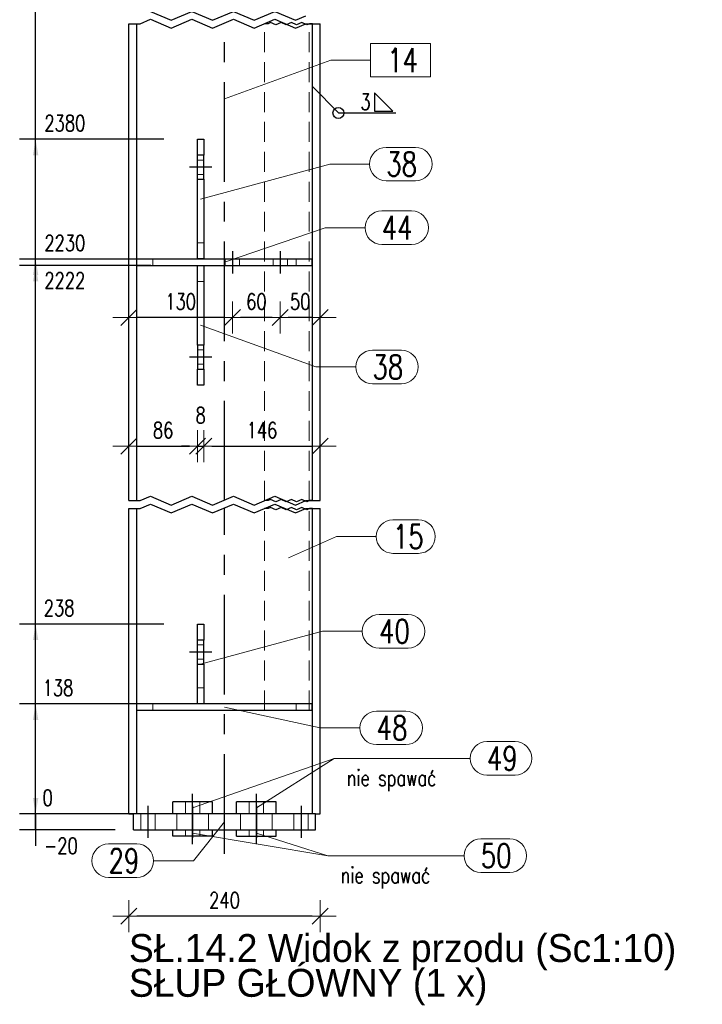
# Model space of a CAD drawing. Header units: millimetres. Extents: x 3515 to 4529, y 13642 to 14292.
# Tile 76 of 96: x 4058 to 4143, y 14034 to 14157. Entities that reach past the tile are written whole.
import ezdxf

# ---------------------------------------------------------------- set-up
doc = ezdxf.new("R2010")
doc.units = ezdxf.units.MM
doc.header["$LTSCALE"] = 10
doc.linetypes.add('HIDDEN', pattern=[0.375, 0.25, -0.125])
doc.linetypes.add('MITTE', pattern=[2, 1.25, -0.25, 0.25, -0.25])
doc.layers.get('Defpoints').update_dxf_attribs({"color": 1})
for name, color, linetype, lineweight in [('PS_DIM', 4, 'Continuous', 13), ('PS_Hidden', 2, 'HIDDEN', 9), ('PS_Pos', 1, 'Continuous', 15), ('PS_SOLID', 7, 'Continuous', 30)]:
    doc.layers.add(name, color=color, linetype=linetype, lineweight=lineweight)
for name, color, linetype in [('PS_MID', 5, 'MITTE'), ('PS_SHAPE', 3, 'Continuous'), ('PS_WELD', 1, 'Continuous')]:
    doc.layers.add(name, color=color, linetype=linetype)
doc.styles.add('simplex', font='simplex.shx', dxfattribs={"width": 0.75})
doc.dimstyles.new('1_10_GŁ_DS1-LS10', dxfattribs={"dimtxt": 2, "dimasz": 2, "dimexe": 2, "dimexo": 5, "dimgap": 1, "dimtad": 1, "dimjust": 4, "dimdec": 0, "dimlfac": 10, "dimtxsty": 'simplex', "dimblk1": 'NONE', "dimsah": 1, "dimcen": 2, "dimclrd": 256, "dimclre": 256, "dimclrt": 3, "dimadec": 1, "dimazin": 0, "dimtfac": 1, "dimtdec": 0, "dimtmove": 2, "dimatfit": 3, "dimfxl": 1, "dimarcsym": 0})
doc.dimstyles.new('1_10_PRZ', dxfattribs={"dimtxt": 2, "dimasz": 1, "dimexe": 2, "dimexo": 5, "dimgap": 1, "dimtad": 1, "dimdec": 0, "dimlfac": 10, "dimtxsty": 'simplex', "dimblk": 'dimznak', "dimcen": 2, "dimse1": 1, "dimse2": 1, "dimclrt": 3, "dimadec": 1, "dimazin": 0, "dimtfac": 1, "dimtdec": 0, "dimtix": 1, "dimtmove": 2, "dimatfit": 3, "dimldrblk": 'dim-grot', "dimfxl": 1, "dimarcsym": 0})

# ---------------------------------------------------------------- blocks, each defined once
blk = doc.blocks.new('dimznak')
at = {"color": 0}
for points in [[(0, 2), (0, -2)], [(-2, 0), (2, 0)]]:
    blk.add_lwpolyline(points, dxfattribs=at)
at = {"color": 2}
blk.add_lwpolyline([(1, 1), (-1, -1)], dxfattribs=at)
blk = doc.blocks.new('*D169')
at = {"layer": 'Defpoints', "color": 0, "transparency": 16777216}
for p in [(4071.35, 14060.43), (4095.35, 14057.6), (4071.35, 14044.77)]:
    blk.add_point(p, dxfattribs=at)
at = {"layer": 'PS_DIM', "color": 0, "lineweight": -2, "transparency": 16777216}
blk.add_line((4094.35, 14044.77), (4072.35, 14044.77), dxfattribs=at)
at = {"layer": 'PS_DIM', "color": 0, "lineweight": -2, "transparency": 16777216, "rotation": 180}
blk.add_blockref('dimznak', (4071.35, 14044.77), dxfattribs=at)
at = {"layer": 'PS_DIM', "color": 0, "lineweight": -2, "transparency": 16777216}
blk.add_blockref('dimznak', (4095.35, 14044.77), dxfattribs=at)
at = {"layer": 'PS_DIM', "color": 3, "transparency": 16777216, "insert": (4083.35, 14046.77), "char_height": 2, "attachment_point": 5, "style": 'simplex'}
blk.add_mtext('240', dxfattribs=at)
blk = doc.blocks.new('dim-grot')
blk.add_hatch(color=256).paths.add_polyline_path([(0, 0), (-2, 0.5), (-2, -0.5)])
blk.add_lwpolyline([(0, 0), (-2, 0.5), (-2, -0.5), (0, 0)])
blk = doc.blocks.new('*D177')
at = {"layer": 'Defpoints', "color": 0, "transparency": 16777216}
for p in [(4071.35, 14113.03), (4079.95, 14111.4), (4079.95, 14103.73)]:
    blk.add_point(p, dxfattribs=at)
at = {"layer": 'PS_DIM', "color": 0, "lineweight": -2, "transparency": 16777216}
blk.add_line((4072.35, 14103.73), (4078.95, 14103.73), dxfattribs=at)
at = {"layer": 'PS_DIM', "color": 0, "lineweight": -2, "transparency": 16777216, "rotation": 180}
blk.add_blockref('dimznak', (4071.35, 14103.73), dxfattribs=at)
at = {"layer": 'PS_DIM', "color": 0, "lineweight": -2, "transparency": 16777216}
blk.add_blockref('dimznak', (4079.95, 14103.73), dxfattribs=at)
at = {"layer": 'PS_DIM', "color": 3, "transparency": 16777216, "insert": (4075.65, 14105.73), "char_height": 2, "attachment_point": 5, "style": 'simplex'}
blk.add_mtext('86', dxfattribs=at)
blk = doc.blocks.new('*D178')
at = {"layer": 'Defpoints', "color": 0, "transparency": 16777216}
for p in [(4079.95, 14111.4), (4080.75, 14111.4), (4080.75, 14103.73)]:
    blk.add_point(p, dxfattribs=at)
at = {"layer": 'PS_DIM', "color": 0, "lineweight": -2, "transparency": 16777216}
for p, q in [((4078.95, 14103.73), (4077.95, 14103.73)), ((4079.95, 14103.73), (4080.75, 14103.73)), ((4081.75, 14103.73), (4082.75, 14103.73))]:
    blk.add_line(p, q, dxfattribs=at)
blk.add_blockref('dimznak', (4079.95, 14103.73), dxfattribs=at)
at = {"layer": 'PS_DIM', "color": 0, "lineweight": -2, "transparency": 16777216, "rotation": 180}
blk.add_blockref('dimznak', (4080.75, 14103.73), dxfattribs=at)
at = {"layer": 'PS_DIM', "color": 3, "transparency": 16777216, "insert": (4080.35, 14107.61), "char_height": 2, "attachment_point": 5, "style": 'simplex'}
blk.add_mtext('8', dxfattribs=at)
blk = doc.blocks.new('*D179')
at = {"layer": 'Defpoints', "color": 0, "transparency": 16777216}
for p in [(4080.75, 14111.4), (4095.35, 14111.4), (4095.35, 14103.73)]:
    blk.add_point(p, dxfattribs=at)
at = {"layer": 'PS_DIM', "color": 0, "lineweight": -2, "transparency": 16777216}
blk.add_line((4081.75, 14103.73), (4094.35, 14103.73), dxfattribs=at)
at = {"layer": 'PS_DIM', "color": 0, "lineweight": -2, "transparency": 16777216, "rotation": 180}
blk.add_blockref('dimznak', (4080.75, 14103.73), dxfattribs=at)
at = {"layer": 'PS_DIM', "color": 0, "lineweight": -2, "transparency": 16777216}
blk.add_blockref('dimznak', (4095.35, 14103.73), dxfattribs=at)
at = {"layer": 'PS_DIM', "color": 3, "transparency": 16777216, "insert": (4088.05, 14105.73), "char_height": 2, "attachment_point": 5, "style": 'simplex'}
blk.add_mtext('146', dxfattribs=at)
blk = doc.blocks.new('*X189')
at = {"color": 0}
for s, p in [('SŁ.14.2 Widok z przodu (Sc1:10)', (4092.19, 14047.96)), ('SŁUP GŁÓWNY (1 x)', (4092.19, 14043.59))]:
    blk.add_text(s, height=3.5, dxfattribs=at).set_placement(p)
blk = doc.blocks.new('*D190')
at = {"layer": 'Defpoints', "color": 0, "transparency": 16777216}
for p in [(4059.65, 14057.6), (4095.35, 14057.6), (4074.65, 14055.6)]:
    blk.add_point(p, dxfattribs=at)
at = {"layer": 'PS_DIM', "lineweight": -2, "transparency": 16777216}
for p, q in [((4059.65, 14059.6), (4059.65, 14061.6)), ((4090.35, 14057.6), (4057.65, 14057.6)), ((4059.65, 14055.6), (4059.65, 14057.6)), ((4069.65, 14055.6), (4057.65, 14055.6)), ((4059.65, 14055.6), (4059.65, 14053.6))]:
    blk.add_line(p, q, dxfattribs=at)
at = {"layer": 'PS_DIM', "transparency": 16777216}
blk.add_solid([(4059.32, 14059.6), (4059.99, 14059.6), (4059.65, 14057.6)], dxfattribs=at)
at = {"layer": 'PS_DIM', "color": 3, "transparency": 16777216, "insert": (4062.82, 14053.6), "char_height": 2, "attachment_point": 5, "rotation": 0.0573, "style": 'simplex'}
blk.add_mtext('-20', dxfattribs=at)
blk = doc.blocks.new('_None')
blk = doc.blocks.new('*D191')
at = {"layer": 'Defpoints', "color": 0, "transparency": 16777216}
for p in [(4059.65, 14057.6), (4074.65, 14057.6), (4095.35, 14057.6)]:
    blk.add_point(p, dxfattribs=at)
at = {"layer": 'PS_DIM', "lineweight": -2, "transparency": 16777216}
for p, q in [((4059.65, 14059.6), (4059.65, 14061.6)), ((4069.65, 14057.6), (4057.65, 14057.6)), ((4090.35, 14057.6), (4057.65, 14057.6)), ((4059.65, 14057.6), (4059.65, 14055.6))]:
    blk.add_line(p, q, dxfattribs=at)
at = {"layer": 'PS_DIM', "transparency": 16777216}
blk.add_solid([(4059.32, 14059.6), (4059.99, 14059.6), (4059.65, 14057.6)], dxfattribs=at)
at = {"layer": 'PS_DIM', "color": 3, "transparency": 16777216, "insert": (4061.17, 14059.62), "char_height": 2, "attachment_point": 5, "rotation": 0.0573, "style": 'simplex'}
blk.add_mtext('0', dxfattribs=at)
blk = doc.blocks.new('*D192')
at = {"layer": 'Defpoints', "color": 0, "transparency": 16777216}
for p in [(4059.65, 14071.4), (4078.55, 14071.4), (4095.35, 14057.6)]:
    blk.add_point(p, dxfattribs=at)
at = {"layer": 'PS_DIM', "lineweight": -2, "transparency": 16777216}
for p, q in [((4073.55, 14071.4), (4057.65, 14071.4)), ((4059.65, 14057.6), (4059.65, 14069.4)), ((4090.35, 14057.6), (4057.65, 14057.6))]:
    blk.add_line(p, q, dxfattribs=at)
at = {"layer": 'PS_DIM', "transparency": 16777216}
blk.add_solid([(4059.32, 14069.4), (4059.99, 14069.4), (4059.65, 14071.4)], dxfattribs=at)
at = {"layer": 'PS_DIM', "color": 3, "transparency": 16777216, "insert": (4062.46, 14073.42), "char_height": 2, "attachment_point": 5, "rotation": 0.0573, "style": 'simplex'}
blk.add_mtext('138', dxfattribs=at)
blk = doc.blocks.new('*D193')
at = {"layer": 'Defpoints', "color": 0, "transparency": 16777216}
for p in [(4059.65, 14081.4), (4080.75, 14081.4), (4095.35, 14057.6)]:
    blk.add_point(p, dxfattribs=at)
at = {"layer": 'PS_DIM', "lineweight": -2, "transparency": 16777216}
for p, q in [((4075.75, 14081.4), (4057.65, 14081.4)), ((4059.65, 14057.6), (4059.65, 14079.4)), ((4090.35, 14057.6), (4057.65, 14057.6))]:
    blk.add_line(p, q, dxfattribs=at)
at = {"layer": 'PS_DIM', "transparency": 16777216}
blk.add_solid([(4059.32, 14079.4), (4059.99, 14079.4), (4059.65, 14081.4)], dxfattribs=at)
at = {"layer": 'PS_DIM', "color": 3, "transparency": 16777216, "insert": (4062.6, 14083.42), "char_height": 2, "attachment_point": 5, "rotation": 0.0573, "style": 'simplex'}
blk.add_mtext('238', dxfattribs=at)
blk = doc.blocks.new('*D194')
at = {"layer": 'Defpoints', "color": 0, "transparency": 16777216}
for p in [(4059.65, 14126.4), (4079.09, 14126.4), (4095.35, 14057.6)]:
    blk.add_point(p, dxfattribs=at)
at = {"layer": 'PS_DIM', "lineweight": -2, "transparency": 16777216}
for p, q in [((4074.09, 14126.4), (4057.65, 14126.4)), ((4059.65, 14057.6), (4059.65, 14124.4)), ((4090.35, 14057.6), (4057.65, 14057.6))]:
    blk.add_line(p, q, dxfattribs=at)
at = {"layer": 'PS_DIM', "transparency": 16777216}
blk.add_solid([(4059.32, 14124.4), (4059.99, 14124.4), (4059.65, 14126.4)], dxfattribs=at)
at = {"layer": 'PS_DIM', "color": 3, "transparency": 16777216, "insert": (4063.32, 14124.52), "char_height": 2, "attachment_point": 5, "rotation": 0.0573, "style": 'simplex'}
blk.add_mtext('2222', dxfattribs=at)
blk = doc.blocks.new('*D195')
at = {"layer": 'Defpoints', "color": 0, "transparency": 16777216}
for p in [(4059.65, 14127.2), (4079.04, 14127.2), (4095.35, 14057.6)]:
    blk.add_point(p, dxfattribs=at)
at = {"layer": 'PS_DIM', "lineweight": -2, "transparency": 16777216}
for p, q in [((4074.04, 14127.2), (4057.65, 14127.2)), ((4059.65, 14057.6), (4059.65, 14125.2)), ((4090.35, 14057.6), (4057.65, 14057.6))]:
    blk.add_line(p, q, dxfattribs=at)
at = {"layer": 'PS_DIM', "transparency": 16777216}
blk.add_solid([(4059.32, 14125.2), (4059.99, 14125.2), (4059.65, 14127.2)], dxfattribs=at)
at = {"layer": 'PS_DIM', "color": 3, "transparency": 16777216, "insert": (4063.32, 14129.22), "char_height": 2, "attachment_point": 5, "rotation": 0.0573, "style": 'simplex'}
blk.add_mtext('2230', dxfattribs=at)
blk = doc.blocks.new('*D196')
at = {"layer": 'Defpoints', "color": 0, "transparency": 16777216}
for p in [(4059.65, 14142.23), (4080.75, 14142.23), (4095.35, 14057.6)]:
    blk.add_point(p, dxfattribs=at)
at = {"layer": 'PS_DIM', "lineweight": -2, "transparency": 16777216}
for p, q in [((4075.75, 14142.23), (4057.65, 14142.23)), ((4059.65, 14057.6), (4059.65, 14140.23)), ((4090.35, 14057.6), (4057.65, 14057.6))]:
    blk.add_line(p, q, dxfattribs=at)
at = {"layer": 'PS_DIM', "transparency": 16777216}
blk.add_solid([(4059.32, 14140.23), (4059.99, 14140.23), (4059.65, 14142.23)], dxfattribs=at)
at = {"layer": 'PS_DIM', "color": 3, "transparency": 16777216, "insert": (4063.32, 14144.25), "char_height": 2, "attachment_point": 5, "rotation": 0.0573, "style": 'simplex'}
blk.add_mtext('2380', dxfattribs=at)
blk = doc.blocks.new('*D197')
at = {"layer": 'Defpoints', "color": 0, "transparency": 16777216}
for p in [(4059.65, 14172.23), (4088.37, 14172.23), (4095.35, 14057.6)]:
    blk.add_point(p, dxfattribs=at)
at = {"layer": 'PS_DIM', "lineweight": -2, "transparency": 16777216}
for p, q in [((4083.37, 14172.23), (4057.65, 14172.23)), ((4059.65, 14057.6), (4059.65, 14170.23)), ((4090.35, 14057.6), (4057.65, 14057.6))]:
    blk.add_line(p, q, dxfattribs=at)
at = {"layer": 'PS_DIM', "transparency": 16777216}
blk.add_solid([(4059.32, 14170.23), (4059.99, 14170.23), (4059.65, 14172.23)], dxfattribs=at)
at = {"layer": 'PS_DIM', "color": 3, "transparency": 16777216, "insert": (4063.32, 14174.25), "char_height": 2, "attachment_point": 5, "rotation": 0.0573, "style": 'simplex'}
blk.add_mtext('3760', dxfattribs=at)
blk = doc.blocks.new('*D198')
at = {"layer": 'Defpoints', "color": 0, "transparency": 16777216}
for p in [(4059.65, 14177.07), (4088.02, 14177.07), (4095.35, 14057.6)]:
    blk.add_point(p, dxfattribs=at)
at = {"layer": 'PS_DIM', "lineweight": -2, "transparency": 16777216}
for p, q in [((4083.02, 14177.07), (4057.65, 14177.07)), ((4059.65, 14057.6), (4059.65, 14175.07)), ((4090.35, 14057.6), (4057.65, 14057.6))]:
    blk.add_line(p, q, dxfattribs=at)
at = {"layer": 'PS_DIM', "transparency": 16777216}
blk.add_solid([(4059.32, 14175.07), (4059.99, 14175.07), (4059.65, 14177.07)], dxfattribs=at)
at = {"layer": 'PS_DIM', "color": 3, "transparency": 16777216, "insert": (4063.32, 14179.09), "char_height": 2, "attachment_point": 5, "rotation": 0.0573, "style": 'simplex'}
blk.add_mtext('3808', dxfattribs=at)
blk = doc.blocks.new('*D199')
at = {"layer": 'Defpoints', "color": 0, "transparency": 16777216}
for p in [(4059.65, 14199.61), (4088.28, 14199.61), (4095.35, 14057.6)]:
    blk.add_point(p, dxfattribs=at)
at = {"layer": 'PS_DIM', "lineweight": -2, "transparency": 16777216}
for p, q in [((4083.28, 14199.61), (4057.65, 14199.61)), ((4059.65, 14057.6), (4059.65, 14197.61)), ((4090.35, 14057.6), (4057.65, 14057.6))]:
    blk.add_line(p, q, dxfattribs=at)
at = {"layer": 'PS_DIM', "transparency": 16777216}
blk.add_solid([(4059.32, 14197.61), (4059.99, 14197.61), (4059.65, 14199.61)], dxfattribs=at)
at = {"layer": 'PS_DIM', "color": 3, "transparency": 16777216, "insert": (4063.35, 14197.86), "char_height": 2, "attachment_point": 5, "rotation": 0.0573, "style": 'simplex'}
blk.add_mtext('4034', dxfattribs=at)
blk = doc.blocks.new('*D200')
at = {"layer": 'Defpoints', "color": 0, "transparency": 16777216}
for p in [(4059.65, 14200.41), (4088.23, 14200.41), (4095.35, 14057.6)]:
    blk.add_point(p, dxfattribs=at)
at = {"layer": 'PS_DIM', "lineweight": -2, "transparency": 16777216}
for p, q in [((4083.23, 14200.41), (4057.65, 14200.41)), ((4059.65, 14057.6), (4059.65, 14198.41)), ((4090.35, 14057.6), (4057.65, 14057.6))]:
    blk.add_line(p, q, dxfattribs=at)
at = {"layer": 'PS_DIM', "transparency": 16777216}
blk.add_solid([(4059.32, 14198.41), (4059.99, 14198.41), (4059.65, 14200.41)], dxfattribs=at)
at = {"layer": 'PS_DIM', "color": 3, "transparency": 16777216, "insert": (4063.32, 14202.43), "char_height": 2, "attachment_point": 5, "rotation": 0.0573, "style": 'simplex'}
blk.add_mtext('4042', dxfattribs=at)
blk = doc.blocks.new('*D201')
at = {"layer": 'Defpoints', "color": 0, "transparency": 16777216}
for p in [(4059.65, 14207.73), (4095.35, 14207.73), (4095.35, 14057.6)]:
    blk.add_point(p, dxfattribs=at)
at = {"layer": 'PS_DIM', "lineweight": -2, "transparency": 16777216}
for p, q in [((4090.35, 14207.73), (4057.65, 14207.73)), ((4059.65, 14057.6), (4059.65, 14205.73)), ((4090.35, 14057.6), (4057.65, 14057.6))]:
    blk.add_line(p, q, dxfattribs=at)
at = {"layer": 'PS_DIM', "transparency": 16777216}
blk.add_solid([(4059.32, 14205.73), (4059.99, 14205.73), (4059.65, 14207.73)], dxfattribs=at)
at = {"layer": 'PS_DIM', "color": 3, "transparency": 16777216, "insert": (4063.03, 14209.75), "char_height": 2, "attachment_point": 5, "rotation": 0.0573, "style": 'simplex'}
blk.add_mtext('4115', dxfattribs=at)
blk = doc.blocks.new('*D202')
at = {"layer": 'Defpoints', "color": 0, "transparency": 16777216}
for p in [(4059.65, 14212.23), (4078.75, 14212.23), (4095.35, 14057.6)]:
    blk.add_point(p, dxfattribs=at)
at = {"layer": 'PS_DIM', "lineweight": -2, "transparency": 16777216}
for p, q in [((4073.75, 14212.23), (4057.65, 14212.23)), ((4059.65, 14057.6), (4059.65, 14210.23)), ((4090.35, 14057.6), (4057.65, 14057.6))]:
    blk.add_line(p, q, dxfattribs=at)
at = {"layer": 'PS_DIM', "transparency": 16777216}
blk.add_solid([(4059.32, 14210.23), (4059.99, 14210.23), (4059.65, 14212.23)], dxfattribs=at)
at = {"layer": 'PS_DIM', "color": 3, "transparency": 16777216, "insert": (4063.17, 14214.25), "char_height": 2, "attachment_point": 5, "rotation": 0.0573, "style": 'simplex'}
blk.add_mtext('4160', dxfattribs=at)
blk = doc.blocks.new('*D204')
at = {"layer": 'Defpoints', "color": 0, "transparency": 16777216}
for p in [(4090.35, 14125.38), (4095.35, 14125.38), (4090.35, 14119.87)]:
    blk.add_point(p, dxfattribs=at)
at = {"layer": 'PS_DIM', "color": 0, "lineweight": -2, "transparency": 16777216}
blk.add_line((4094.35, 14119.87), (4091.35, 14119.87), dxfattribs=at)
at = {"layer": 'PS_DIM', "color": 0, "lineweight": -2, "transparency": 16777216, "rotation": 180}
blk.add_blockref('dimznak', (4090.35, 14119.87), dxfattribs=at)
at = {"layer": 'PS_DIM', "color": 0, "lineweight": -2, "transparency": 16777216}
blk.add_blockref('dimznak', (4095.35, 14119.87), dxfattribs=at)
at = {"layer": 'PS_DIM', "color": 3, "transparency": 16777216, "insert": (4092.85, 14121.87), "char_height": 2, "attachment_point": 5, "style": 'simplex'}
blk.add_mtext('50', dxfattribs=at)
blk = doc.blocks.new('*D205')
at = {"layer": 'Defpoints', "color": 0, "transparency": 16777216}
for p in [(4084.35, 14125.4), (4090.35, 14125.38), (4084.35, 14119.87)]:
    blk.add_point(p, dxfattribs=at)
at = {"layer": 'PS_DIM', "color": 0, "lineweight": -2, "transparency": 16777216}
blk.add_line((4089.35, 14119.87), (4085.35, 14119.87), dxfattribs=at)
at = {"layer": 'PS_DIM', "color": 0, "lineweight": -2, "transparency": 16777216, "rotation": 180}
blk.add_blockref('dimznak', (4084.35, 14119.87), dxfattribs=at)
at = {"layer": 'PS_DIM', "color": 0, "lineweight": -2, "transparency": 16777216}
blk.add_blockref('dimznak', (4090.35, 14119.87), dxfattribs=at)
at = {"layer": 'PS_DIM', "color": 3, "transparency": 16777216, "insert": (4087.35, 14121.87), "char_height": 2, "attachment_point": 5, "style": 'simplex'}
blk.add_mtext('60', dxfattribs=at)
blk = doc.blocks.new('*D206')
at = {"layer": 'Defpoints', "color": 0, "transparency": 16777216}
for p in [(4084.35, 14125.4), (4071.35, 14124.03), (4071.35, 14119.87)]:
    blk.add_point(p, dxfattribs=at)
at = {"layer": 'PS_DIM', "color": 0, "lineweight": -2, "transparency": 16777216}
blk.add_line((4083.35, 14119.87), (4072.35, 14119.87), dxfattribs=at)
at = {"layer": 'PS_DIM', "color": 0, "lineweight": -2, "transparency": 16777216, "rotation": 180}
blk.add_blockref('dimznak', (4071.35, 14119.87), dxfattribs=at)
at = {"layer": 'PS_DIM', "color": 0, "lineweight": -2, "transparency": 16777216}
blk.add_blockref('dimznak', (4084.35, 14119.87), dxfattribs=at)
at = {"layer": 'PS_DIM', "color": 3, "transparency": 16777216, "insert": (4077.85, 14121.87), "char_height": 2, "attachment_point": 5, "style": 'simplex'}
blk.add_mtext('130', dxfattribs=at)
blk = doc.blocks.new('*X454')
at = {"color": 1}
for p, q in [((4074.06, 14158.28), (4076.66, 14157.18)), ((4076.66, 14157.18), (4079.26, 14158.28)), ((4079.26, 14158.28), (4081.86, 14157.18)), ((4081.86, 14157.18), (4084.46, 14158.28)), ((4084.46, 14158.28), (4087.06, 14157.18)), ((4087.06, 14157.18), (4089.66, 14158.28)), ((4089.66, 14158.28), (4092.26, 14157.18)), ((4092.26, 14157.18), (4093.56, 14157.73)), ((4071.35, 14156.73), (4072.76, 14156.73)), ((4072.76, 14156.73), (4074.06, 14157.28)), ((4074.06, 14157.28), (4076.66, 14156.18)), ((4076.66, 14156.18), (4079.26, 14157.28)), ((4079.26, 14157.28), (4081.86, 14156.18)), ((4081.86, 14156.18), (4084.46, 14157.28)), ((4084.46, 14157.28), (4087.06, 14156.18)), ((4087.06, 14156.18), (4089.66, 14157.28)), ((4088.81, 14156.73), (4088.37, 14156.73)), ((4089.14, 14156.87), (4088.81, 14156.73)), ((4089.79, 14156.6), (4089.14, 14156.87)), ((4089.66, 14157.28), (4092.26, 14156.18)), ((4090.44, 14156.87), (4089.79, 14156.6)), ((4091.09, 14156.6), (4090.44, 14156.87)), ((4091.74, 14156.87), (4091.09, 14156.6)), ((4092.39, 14156.6), (4091.74, 14156.87)), ((4092.26, 14156.18), (4093.56, 14156.73)), ((4093.04, 14156.87), (4092.39, 14156.6)), ((4093.69, 14156.6), (4093.04, 14156.87)), ((4093.56, 14156.73), (4095.35, 14156.73)), ((4094.01, 14156.73), (4093.69, 14156.6)), ((4094.37, 14156.73), (4094.01, 14156.73)), ((4071.35, 14096.9), (4072.76, 14096.9)), ((4072.76, 14096.9), (4074.06, 14097.45)), ((4074.06, 14097.45), (4076.66, 14096.35)), ((4076.66, 14096.35), (4079.26, 14097.45)), ((4079.26, 14097.45), (4081.86, 14096.35)), ((4081.86, 14096.35), (4084.46, 14097.45)), ((4084.46, 14097.45), (4087.06, 14096.35)), ((4087.06, 14096.35), (4089.66, 14097.45)), ((4088.81, 14096.9), (4088.37, 14096.9)), ((4089.14, 14097.04), (4088.81, 14096.9)), ((4089.79, 14096.76), (4089.14, 14097.04)), ((4089.66, 14097.45), (4092.26, 14096.35)), ((4090.44, 14097.04), (4089.79, 14096.76)), ((4091.09, 14096.76), (4090.44, 14097.04)), ((4091.74, 14097.04), (4091.09, 14096.76)), ((4092.39, 14096.76), (4091.74, 14097.04)), ((4092.26, 14096.35), (4093.56, 14096.9)), ((4093.04, 14097.04), (4092.39, 14096.76)), ((4093.69, 14096.76), (4093.04, 14097.04)), ((4093.56, 14096.9), (4095.35, 14096.9)), ((4094.01, 14096.9), (4093.69, 14096.76)), ((4094.37, 14096.9), (4094.01, 14096.9)), ((4071.35, 14095.9), (4072.76, 14095.9)), ((4072.76, 14095.9), (4074.06, 14096.45)), ((4074.06, 14096.45), (4076.66, 14095.35)), ((4076.66, 14095.35), (4079.26, 14096.45)), ((4079.26, 14096.45), (4081.86, 14095.35)), ((4081.86, 14095.35), (4084.46, 14096.45)), ((4084.46, 14096.45), (4087.06, 14095.35)), ((4087.06, 14095.35), (4089.66, 14096.45)), ((4088.81, 14095.9), (4088.37, 14095.9)), ((4089.14, 14096.04), (4088.81, 14095.9)), ((4089.79, 14095.76), (4089.14, 14096.04)), ((4089.66, 14096.45), (4092.26, 14095.35)), ((4090.44, 14096.04), (4089.79, 14095.76)), ((4091.09, 14095.76), (4090.44, 14096.04)), ((4091.74, 14096.04), (4091.09, 14095.76)), ((4092.39, 14095.76), (4091.74, 14096.04)), ((4092.26, 14095.35), (4093.56, 14095.9)), ((4093.04, 14096.04), (4092.39, 14095.76)), ((4093.69, 14095.76), (4093.04, 14096.04)), ((4093.56, 14095.9), (4095.35, 14095.9)), ((4094.01, 14095.9), (4093.69, 14095.76)), ((4094.37, 14095.9), (4094.01, 14095.9))]:
    blk.add_line(p, q, dxfattribs=at)
at = {"layer": 'PS_Hidden', "color": 2, "linetype": 'HIDDEN'}
for p, q in [((4088.37, 14096.9), (4088.37, 14156.73)), ((4093.97, 14096.9), (4093.97, 14156.73)), ((4079.95, 14139.63), (4080.75, 14139.63)), ((4079.95, 14137.83), (4080.75, 14137.83)), ((4080.75, 14129.23), (4079.95, 14129.23)), ((4074.35, 14126.4), (4074.35, 14127.2)), ((4083.45, 14126.4), (4083.45, 14127.2)), ((4085.25, 14126.4), (4085.25, 14127.2)), ((4089.45, 14126.4), (4089.45, 14127.2)), ((4091.25, 14126.4), (4091.25, 14127.2)), ((4092.35, 14127.2), (4092.35, 14126.4)), ((4079.95, 14124.4), (4080.75, 14124.4)), ((4079.95, 14115.8), (4080.75, 14115.8)), ((4079.95, 14114), (4080.75, 14114)), ((4088.37, 14070.6), (4088.37, 14095.9)), ((4093.97, 14070.6), (4093.97, 14095.9)), ((4079.95, 14078.8), (4080.75, 14078.8)), ((4079.95, 14077), (4080.75, 14077)), ((4080.75, 14073.4), (4079.95, 14073.4)), ((4074.35, 14070.6), (4074.35, 14071.4)), ((4092.35, 14071.4), (4092.35, 14070.6)), ((4094.35, 14070.6), (4094.37, 14070.6)), ((4078.45, 14059.1), (4078.45, 14057.6)), ((4080.25, 14059.1), (4080.25, 14057.6)), ((4086.45, 14059.1), (4086.45, 14057.6)), ((4088.25, 14059.1), (4088.25, 14057.6)), ((4072.85, 14055.6), (4072.85, 14057.6)), ((4074.65, 14055.6), (4074.65, 14057.6)), ((4077.35, 14055.6), (4077.35, 14057.6)), ((4081.35, 14055.6), (4081.35, 14057.6)), ((4085.35, 14055.6), (4085.35, 14057.6)), ((4085.35, 14055.6), (4085.35, 14057.6)), ((4089.35, 14055.6), (4089.35, 14057.6)), ((4089.35, 14055.6), (4089.35, 14057.6)), ((4092.05, 14055.6), (4092.05, 14057.6)), ((4093.85, 14055.6), (4093.85, 14057.6)), ((4078.45, 14055.6), (4078.45, 14054.8)), ((4080.25, 14055.6), (4080.25, 14054.8)), ((4086.45, 14055.6), (4086.45, 14054.8)), ((4088.25, 14055.6), (4088.25, 14054.8))]:
    blk.add_line(p, q, dxfattribs=at)
at = {"layer": 'PS_MID', "color": 5, "linetype": 'MITTE'}
for p, q in [((4083.35, 14096.9), (4083.35, 14156.73)), ((4081.75, 14138.73), (4078.95, 14138.73)), ((4084.35, 14128.2), (4084.35, 14125.4)), ((4090.35, 14128.2), (4090.35, 14125.4)), ((4081.75, 14114.9), (4078.95, 14114.9)), ((4083.35, 14052.6), (4083.35, 14095.9)), ((4081.75, 14077.9), (4078.95, 14077.9)), ((4079.35, 14056.6), (4079.35, 14060.1)), ((4079.35, 14056.6), (4079.35, 14060.1)), ((4087.35, 14056.6), (4087.35, 14060.1)), ((4087.35, 14056.6), (4087.35, 14060.1)), ((4073.75, 14058.6), (4073.75, 14054.6)), ((4073.75, 14058.6), (4073.75, 14054.6)), ((4079.35, 14058.6), (4079.35, 14054.6)), ((4079.35, 14058.6), (4079.35, 14054.6)), ((4087.35, 14058.6), (4087.35, 14054.6)), ((4087.35, 14058.6), (4087.35, 14054.6)), ((4092.95, 14058.6), (4092.95, 14054.6)), ((4092.95, 14058.6), (4092.95, 14054.6)), ((4079.35, 14053.8), (4079.35, 14056.6)), ((4079.35, 14053.8), (4079.35, 14056.6)), ((4087.35, 14053.8), (4087.35, 14056.6)), ((4087.35, 14053.8), (4087.35, 14056.6))]:
    blk.add_line(p, q, dxfattribs=at)
at = {"layer": 'PS_SOLID', "color": 7, "linetype": 'Continuous'}
for p, q in [((4071.35, 14096.9), (4071.35, 14156.73)), ((4072.33, 14096.9), (4072.33, 14156.73)), ((4094.37, 14096.9), (4094.37, 14156.73)), ((4095.35, 14096.9), (4095.35, 14156.73)), ((4079.95, 14142.23), (4080.75, 14142.23)), ((4079.95, 14140.23), (4079.95, 14142.23)), ((4080.75, 14142.23), (4080.75, 14140.23)), ((4080.75, 14140.23), (4079.95, 14140.23)), ((4079.95, 14137.23), (4079.95, 14140.23)), ((4080.75, 14137.23), (4080.75, 14140.23)), ((4079.95, 14127.23), (4079.95, 14137.23)), ((4079.95, 14137.23), (4080.75, 14137.23)), ((4080.75, 14137.23), (4080.75, 14127.23)), ((4072.35, 14126.4), (4072.35, 14127.2)), ((4094.35, 14127.2), (4072.35, 14127.2)), ((4080.75, 14127.23), (4079.95, 14127.23)), ((4094.35, 14126.4), (4094.35, 14127.2)), ((4072.35, 14126.4), (4094.35, 14126.4)), ((4079.95, 14116.4), (4079.95, 14126.4)), ((4080.75, 14126.4), (4080.75, 14116.4)), ((4079.95, 14116.4), (4079.95, 14113.4)), ((4080.75, 14116.4), (4079.95, 14116.4)), ((4080.75, 14113.4), (4080.75, 14116.4)), ((4079.95, 14111.4), (4079.95, 14113.4)), ((4079.95, 14113.4), (4080.75, 14113.4)), ((4080.75, 14113.4), (4080.75, 14111.4)), ((4080.75, 14111.4), (4079.95, 14111.4)), ((4071.35, 14057.6), (4071.35, 14095.9)), ((4072.33, 14057.6), (4072.33, 14095.9)), ((4094.37, 14057.6), (4094.37, 14095.9)), ((4095.35, 14057.6), (4095.35, 14095.9)), ((4079.95, 14081.4), (4080.75, 14081.4)), ((4079.95, 14079.4), (4079.95, 14081.4)), ((4080.75, 14081.4), (4080.75, 14079.4)), ((4080.75, 14079.4), (4079.95, 14079.4)), ((4079.95, 14076.4), (4079.95, 14079.4)), ((4080.75, 14076.4), (4080.75, 14079.4)), ((4079.95, 14071.4), (4079.95, 14076.4)), ((4079.95, 14076.4), (4080.75, 14076.4)), ((4080.75, 14076.4), (4080.75, 14071.4)), ((4072.35, 14070.6), (4072.35, 14071.4)), ((4094.35, 14071.4), (4072.35, 14071.4)), ((4094.35, 14070.6), (4094.35, 14071.4)), ((4072.35, 14070.6), (4094.35, 14070.6)), ((4076.85, 14057.6), (4076.85, 14059.1)), ((4081.85, 14059.1), (4076.85, 14059.1)), ((4081.85, 14057.6), (4081.85, 14059.1)), ((4084.85, 14057.6), (4084.85, 14059.1)), ((4089.85, 14059.1), (4084.85, 14059.1)), ((4089.85, 14057.6), (4089.85, 14059.1)), ((4071.35, 14057.6), (4071.95, 14057.6)), ((4071.95, 14055.6), (4071.95, 14057.6)), ((4094.75, 14057.6), (4071.95, 14057.6)), ((4094.75, 14055.6), (4094.75, 14057.6)), ((4094.75, 14057.6), (4095.35, 14057.6)), ((4071.95, 14055.6), (4094.75, 14055.6)), ((4076.85, 14054.8), (4076.85, 14055.6)), ((4081.85, 14054.8), (4081.85, 14055.6)), ((4084.85, 14054.8), (4084.85, 14055.6)), ((4089.85, 14054.8), (4089.85, 14055.6)), ((4081.85, 14054.8), (4076.85, 14054.8)), ((4084.85, 14054.8), (4089.85, 14054.8))]:
    blk.add_line(p, q, dxfattribs=at)
blk = doc.blocks.new('*X457')
at = {"color": 1}
for p, q in [((4109.19, 14154.25), (4101.67, 14154.25)), ((4101.67, 14154.25), (4101.67, 14150.05)), ((4109.19, 14150.05), (4109.19, 14154.25)), ((4083.35, 14147.29), (4096.67, 14152.15)), ((4096.67, 14152.15), (4101.67, 14152.15)), ((4101.67, 14150.05), (4109.19, 14150.05))]:
    blk.add_line(p, q, dxfattribs=at)
at = {"color": 30, "style": 'simplex', "width": 0.75}
blk.add_text('14', height=3, dxfattribs=at).set_placement((4103.77, 14150.65))
blk = doc.blocks.new('*X458')
at = {"color": 1}
for p, q in [((4103.65, 14141.22), (4107.3, 14141.22)), ((4080.35, 14134.73), (4096.55, 14139.12)), ((4096.55, 14139.12), (4101.55, 14139.12)), ((4103.65, 14137.02), (4107.3, 14137.02))]:
    blk.add_line(p, q, dxfattribs=at)
for centre, start, end in [((4103.65, 14139.12), 90, 270), ((4107.3, 14139.12), 270, 90)]:
    blk.add_arc(centre, 2.1, start, end, dxfattribs=at)
at = {"color": 2, "style": 'simplex', "width": 0.75}
blk.add_text('38', height=3, dxfattribs=at).set_placement((4103.65, 14137.62))
blk = doc.blocks.new('*X460')
at = {"color": 1}
for p, q in [((4103.08, 14133.24), (4106.83, 14133.24)), ((4083.35, 14126.8), (4095.98, 14131.14)), ((4095.98, 14131.14), (4100.98, 14131.14)), ((4103.08, 14129.04), (4106.83, 14129.04))]:
    blk.add_line(p, q, dxfattribs=at)
for centre, start, end in [((4103.08, 14131.14), 90, 270), ((4106.83, 14131.14), 270, 90)]:
    blk.add_arc(centre, 2.1, start, end, dxfattribs=at)
at = {"color": 2, "style": 'simplex', "width": 0.75}
blk.add_text('44', height=3, dxfattribs=at).set_placement((4103.08, 14129.64))
blk = doc.blocks.new('*X462')
at = {"color": 1}
for p, q in [((4104.48, 14094.49), (4107.69, 14094.49)), ((4091.37, 14089.74), (4097.38, 14092.39)), ((4097.38, 14092.39), (4102.38, 14092.39)), ((4104.48, 14090.29), (4107.69, 14090.29))]:
    blk.add_line(p, q, dxfattribs=at)
for centre, start, end in [((4104.48, 14092.39), 90, 270), ((4107.69, 14092.39), 270, 90)]:
    blk.add_arc(centre, 2.1, start, end, dxfattribs=at)
at = {"color": 2, "style": 'simplex', "width": 0.75}
blk.add_text('15', height=3, dxfattribs=at).set_placement((4104.48, 14090.89))
blk = doc.blocks.new('*X465')
at = {"color": 1}
for p, q in [((4080.35, 14118.9), (4094.81, 14113.67)), ((4101.91, 14115.77), (4105.55, 14115.77)), ((4094.81, 14113.67), (4099.81, 14113.67)), ((4101.91, 14111.57), (4105.55, 14111.57))]:
    blk.add_line(p, q, dxfattribs=at)
for centre, start, end in [((4101.91, 14113.67), 90, 270), ((4105.55, 14113.67), 270, 90)]:
    blk.add_arc(centre, 2.1, start, end, dxfattribs=at)
at = {"color": 2, "style": 'simplex', "width": 0.75}
blk.add_text('38', height=3, dxfattribs=at).set_placement((4101.91, 14112.17))
blk = doc.blocks.new('*X466')
at = {"color": 1}
for p, q in [((4083.35, 14071), (4095.34, 14068.39)), ((4102.44, 14070.49), (4106.08, 14070.49)), ((4095.34, 14068.39), (4100.34, 14068.39)), ((4102.44, 14066.29), (4106.08, 14066.29))]:
    blk.add_line(p, q, dxfattribs=at)
for centre, start, end in [((4102.44, 14068.39), 90, 270), ((4106.08, 14068.39), 270, 90)]:
    blk.add_arc(centre, 2.1, start, end, dxfattribs=at)
at = {"color": 2, "style": 'simplex', "width": 0.75}
blk.add_text('48', height=3, dxfattribs=at).set_placement((4102.44, 14066.89))
blk = doc.blocks.new('*X467')
at = {"color": 1}
for p, q in [((4083.35, 14056.6), (4079.45, 14051.73)), ((4068.81, 14053.83), (4072.35, 14053.83)), ((4074.45, 14051.73), (4079.45, 14051.73)), ((4068.81, 14049.63), (4072.35, 14049.63))]:
    blk.add_line(p, q, dxfattribs=at)
for centre, start, end in [((4068.81, 14051.73), 90, 270), ((4072.35, 14051.73), 270, 90)]:
    blk.add_arc(centre, 2.1, start, end, dxfattribs=at)
at = {"color": 2, "style": 'simplex', "width": 0.75}
blk.add_text('29', height=3, dxfattribs=at).set_placement((4068.81, 14050.23))
blk = doc.blocks.new('*X468')
at = {"color": 1}
for p, q in [((4102.74, 14082.61), (4106.38, 14082.61)), ((4080.35, 14076.4), (4095.64, 14080.51)), ((4095.64, 14080.51), (4100.64, 14080.51)), ((4102.74, 14078.41), (4106.38, 14078.41))]:
    blk.add_line(p, q, dxfattribs=at)
for centre, start, end in [((4102.74, 14080.51), 90, 270), ((4106.38, 14080.51), 270, 90)]:
    blk.add_arc(centre, 2.1, start, end, dxfattribs=at)
at = {"color": 2, "style": 'simplex', "width": 0.75}
blk.add_text('40', height=3, dxfattribs=at).set_placement((4102.74, 14079.01))
blk = doc.blocks.new('*X601')
at = {"color": 1}
for p, q in [((4079.35, 14055.2), (4096.32, 14052.36)), ((4115.51, 14054.46), (4119.15, 14054.46)), ((4096.32, 14052.36), (4113.41, 14052.36)), ((4115.51, 14050.26), (4119.15, 14050.26))]:
    blk.add_line(p, q, dxfattribs=at)
for centre, start, end in [((4115.51, 14052.36), 90, 270), ((4119.15, 14052.36), 270, 90)]:
    blk.add_arc(centre, 2.1, start, end, dxfattribs=at)
at = {"color": 2, "style": 'simplex', "width": 0.75}
blk.add_text('50', height=3, dxfattribs=at).set_placement((4115.51, 14050.86))
at = {"color": 3, "style": 'simplex', "width": 0.75}
blk.add_text('nie spawać', height=2, dxfattribs=at).set_placement((4097.92, 14048.9))
blk = doc.blocks.new('*X602')
at = {"color": 1}
for p, q in [((4116.27, 14066.67), (4119.81, 14066.67)), ((4079.35, 14058.35), (4097.09, 14064.57)), ((4097.09, 14064.57), (4114.17, 14064.57)), ((4116.27, 14062.47), (4119.81, 14062.47))]:
    blk.add_line(p, q, dxfattribs=at)
for centre, start, end in [((4116.27, 14064.57), 90, 270), ((4119.81, 14064.57), 270, 90)]:
    blk.add_arc(centre, 2.1, start, end, dxfattribs=at)
at = {"color": 2, "style": 'simplex', "width": 0.75}
blk.add_text('49', height=3, dxfattribs=at).set_placement((4116.27, 14063.07))
at = {"color": 3, "style": 'simplex', "width": 0.75}
blk.add_text('nie spawać', height=2, dxfattribs=at).set_placement((4098.69, 14061.11))
blk = doc.blocks.new('*X603')
at = {"color": 1}
for p, q in [((4116.27, 14066.67), (4119.81, 14066.67)), ((4087.35, 14058.35), (4097.09, 14064.57)), ((4097.09, 14064.57), (4114.17, 14064.57)), ((4116.27, 14062.47), (4119.81, 14062.47))]:
    blk.add_line(p, q, dxfattribs=at)
for centre, start, end in [((4116.27, 14064.57), 90, 270), ((4119.81, 14064.57), 270, 90)]:
    blk.add_arc(centre, 2.1, start, end, dxfattribs=at)
at = {"color": 2, "style": 'simplex', "width": 0.75}
blk.add_text('49', height=3, dxfattribs=at).set_placement((4116.27, 14063.07))
at = {"color": 3, "style": 'simplex', "width": 0.75}
blk.add_text('nie spawać', height=2, dxfattribs=at).set_placement((4098.69, 14061.11))
blk = doc.blocks.new('*X604')
at = {"color": 1}
for p, q in [((4116.27, 14066.67), (4119.81, 14066.67)), ((4087.35, 14058.35), (4097.09, 14064.57)), ((4097.09, 14064.57), (4114.17, 14064.57)), ((4116.27, 14062.47), (4119.81, 14062.47))]:
    blk.add_line(p, q, dxfattribs=at)
for centre, start, end in [((4116.27, 14064.57), 90, 270), ((4119.81, 14064.57), 270, 90)]:
    blk.add_arc(centre, 2.1, start, end, dxfattribs=at)
at = {"color": 2, "style": 'simplex', "width": 0.75}
blk.add_text('49', height=3, dxfattribs=at).set_placement((4116.27, 14063.07))
at = {"color": 3, "style": 'simplex', "width": 0.75}
blk.add_text('nie spawać', height=2, dxfattribs=at).set_placement((4098.69, 14061.11))
blk = doc.blocks.new('*X605')
at = {"color": 1}
for p, q in [((4087.35, 14055.2), (4096.32, 14052.36)), ((4115.51, 14054.46), (4119.15, 14054.46)), ((4096.32, 14052.36), (4113.41, 14052.36)), ((4115.51, 14050.26), (4119.15, 14050.26))]:
    blk.add_line(p, q, dxfattribs=at)
for centre, start, end in [((4115.51, 14052.36), 90, 270), ((4119.15, 14052.36), 270, 90)]:
    blk.add_arc(centre, 2.1, start, end, dxfattribs=at)
at = {"color": 2, "style": 'simplex', "width": 0.75}
blk.add_text('50', height=3, dxfattribs=at).set_placement((4115.51, 14050.86))
at = {"color": 3, "style": 'simplex', "width": 0.75}
blk.add_text('nie spawać', height=2, dxfattribs=at).set_placement((4097.92, 14048.9))
blk = doc.blocks.new('*X606')
at = {"color": 1}
for p, q in [((4087.35, 14055.2), (4096.32, 14052.36)), ((4115.51, 14054.46), (4119.15, 14054.46)), ((4096.32, 14052.36), (4113.41, 14052.36)), ((4115.51, 14050.26), (4119.15, 14050.26))]:
    blk.add_line(p, q, dxfattribs=at)
for centre, start, end in [((4115.51, 14052.36), 90, 270), ((4119.15, 14052.36), 270, 90)]:
    blk.add_arc(centre, 2.1, start, end, dxfattribs=at)
at = {"color": 2, "style": 'simplex', "width": 0.75}
blk.add_text('50', height=3, dxfattribs=at).set_placement((4115.51, 14050.86))
at = {"color": 3, "style": 'simplex', "width": 0.75}
blk.add_text('nie spawać', height=2, dxfattribs=at).set_placement((4097.92, 14048.9))
blk = doc.blocks.new('*X607')
at = {"color": 1}
for p, q in [((4116.27, 14066.67), (4119.81, 14066.67)), ((4079.35, 14058.35), (4097.09, 14064.57)), ((4097.09, 14064.57), (4114.17, 14064.57)), ((4116.27, 14062.47), (4119.81, 14062.47))]:
    blk.add_line(p, q, dxfattribs=at)
for centre, start, end in [((4116.27, 14064.57), 90, 270), ((4119.81, 14064.57), 270, 90)]:
    blk.add_arc(centre, 2.1, start, end, dxfattribs=at)
at = {"color": 2, "style": 'simplex', "width": 0.75}
blk.add_text('49', height=3, dxfattribs=at).set_placement((4116.27, 14063.07))
at = {"color": 3, "style": 'simplex', "width": 0.75}
blk.add_text('nie spawać', height=2, dxfattribs=at).set_placement((4098.69, 14061.11))
blk = doc.blocks.new('*X608')
at = {"color": 1}
for p, q in [((4079.35, 14055.2), (4096.32, 14052.36)), ((4115.51, 14054.46), (4119.15, 14054.46)), ((4096.32, 14052.36), (4113.41, 14052.36)), ((4115.51, 14050.26), (4119.15, 14050.26))]:
    blk.add_line(p, q, dxfattribs=at)
for centre, start, end in [((4115.51, 14052.36), 90, 270), ((4119.15, 14052.36), 270, 90)]:
    blk.add_arc(centre, 2.1, start, end, dxfattribs=at)
at = {"color": 2, "style": 'simplex', "width": 0.75}
blk.add_text('50', height=3, dxfattribs=at).set_placement((4115.51, 14050.86))
at = {"color": 3, "style": 'simplex', "width": 0.75}
blk.add_text('nie spawać', height=2, dxfattribs=at).set_placement((4097.92, 14048.9))
blk = doc.blocks.new('*X673')
at = {"color": 9}
for p, q in [((4094.37, 14148.87), (4097.64, 14145.53)), ((4097.64, 14145.53), (4104.85, 14145.53))]:
    blk.add_line(p, q, dxfattribs=at)
at = {"color": 3}
for p, q in [((4104.45, 14145.76), (4102.15, 14148.06)), ((4102.15, 14148.06), (4102.15, 14145.76)), ((4102.15, 14145.76), (4104.45, 14145.76))]:
    blk.add_line(p, q, dxfattribs=at)
at = {"color": 9}
blk.add_circle((4097.64, 14145.53), 0.69, dxfattribs=at)
at = {"color": 2, "style": 'simplex', "width": 0.75}
blk.add_text('3', height=2, dxfattribs=at).set_placement((4100.4, 14145.93))

msp = doc.modelspace()

# ---------------------------------------------------------------- block references
msp.add_blockref('*X189', (-20.84, -8.93))
at = {"layer": 'PS_Pos'}
for name in ['*X457', '*X458', '*X460', '*X465', '*X462', '*X468', '*X466', '*X602', '*X607', '*X603', '*X604', '*X467', '*X601', '*X608', '*X605', '*X606']:
    msp.add_blockref(name, (0, 0), dxfattribs=at)
at = {"layer": 'PS_SHAPE', "color": 3}
msp.add_blockref('*X454', (0, 0), dxfattribs=at)
at = {"layer": 'PS_WELD'}
msp.add_blockref('*X673', (0, 0), dxfattribs=at)

# ---------------------------------------------------------------- dimensions: what is measured, and where the dimension line sits
at = {"layer": 'PS_DIM'}
for base, p1, p2, text, picture, middle in [((4059.65, 14212.23), (4095.35, 14057.6), (4078.75, 14212.23), '4160', '*D202', (4063.17, 14214.25)), ((4059.65, 14207.73), (4095.35, 14057.6), (4095.35, 14207.73), '4115', '*D201', (4063.03, 14209.75)), ((4059.65, 14200.41), (4095.35, 14057.6), (4088.23, 14200.41), '4042', '*D200', (4063.32, 14202.43)), ((4059.65, 14199.61), (4095.35, 14057.6), (4088.28, 14199.61), '4034', '*D199', (4063.35, 14197.86)), ((4059.65, 14177.07), (4095.35, 14057.6), (4088.02, 14177.07), '3808', '*D198', (4063.32, 14179.09)), ((4059.65, 14172.23), (4095.35, 14057.6), (4088.37, 14172.23), '3760', '*D197', (4063.32, 14174.25)), ((4059.65, 14142.23), (4095.35, 14057.6), (4080.75, 14142.23), '2380', '*D196', (4063.32, 14144.25)), ((4059.65, 14127.2), (4095.35, 14057.6), (4079.04, 14127.2), '2230', '*D195', (4063.32, 14129.22)), ((4059.65, 14126.4), (4095.35, 14057.6), (4079.09, 14126.4), '2222', '*D194', (4063.32, 14124.52)), ((4059.65, 14057.6), (4074.65, 14055.6), (4095.35, 14057.6), '-20', '*D190', (4062.82, 14053.6)), ((4059.65, 14057.6), (4074.65, 14057.6), (4095.35, 14057.6), '0', '*D191', (4061.17, 14059.62))]:
    dim = msp.add_linear_dim(base=base, p1=p1, p2=p2, angle=90, text=text, dimstyle='1_10_GŁ_DS1-LS10', dxfattribs=at)
    dim.commit()
    dim.dimension.update_dxf_attribs({"geometry": picture, "text_midpoint": middle, "dimtype": 128, "text_rotation": 0.0573})
for base, p1, p2, picture, middle in [((4071.35, 14119.87), (4084.35, 14125.4), (4071.35, 14124.03), '*D206', (4077.85, 14121.87)), ((4084.35, 14119.87), (4090.35, 14125.38), (4084.35, 14125.4), '*D205', (4087.35, 14121.87)), ((4090.35, 14119.87), (4095.35, 14125.38), (4090.35, 14125.38), '*D204', (4092.85, 14121.87)), ((4079.95, 14103.73), (4071.35, 14113.03), (4079.95, 14111.4), '*D177', (4075.65, 14105.73)), ((4095.35, 14103.73), (4080.75, 14111.4), (4095.35, 14111.4), '*D179', (4088.05, 14105.73)), ((4071.35, 14044.77), (4095.35, 14057.6), (4071.35, 14060.43), '*D169', (4083.35, 14046.77))]:
    dim = msp.add_linear_dim(base=base, p1=p1, p2=p2, dimstyle='1_10_PRZ', dxfattribs=at)
    dim.commit()
    dim.dimension.update_dxf_attribs({"geometry": picture, "text_midpoint": middle})
dim = msp.add_linear_dim(base=(4080.75, 14103.73), p1=(4079.95, 14111.4), p2=(4080.75, 14111.4), dimstyle='1_10_PRZ', dxfattribs=at)
dim.commit()
dim.dimension.update_dxf_attribs({"geometry": '*D178', "text_midpoint": (4080.35, 14107.61), "dimtype": 128})
for base, p2, picture, middle in [((4059.65, 14081.4), (4080.75, 14081.4), '*D193', (4062.6, 14083.42)), ((4059.65, 14071.4), (4078.55, 14071.4), '*D192', (4062.46, 14073.42))]:
    dim = msp.add_linear_dim(base=base, p1=(4095.35, 14057.6), p2=p2, angle=90, dimstyle='1_10_GŁ_DS1-LS10', dxfattribs=at)
    dim.commit()
    dim.dimension.update_dxf_attribs({"geometry": picture, "text_midpoint": middle, "dimtype": 128, "text_rotation": 0.0573})

doc.saveas('drawing.dxf')
